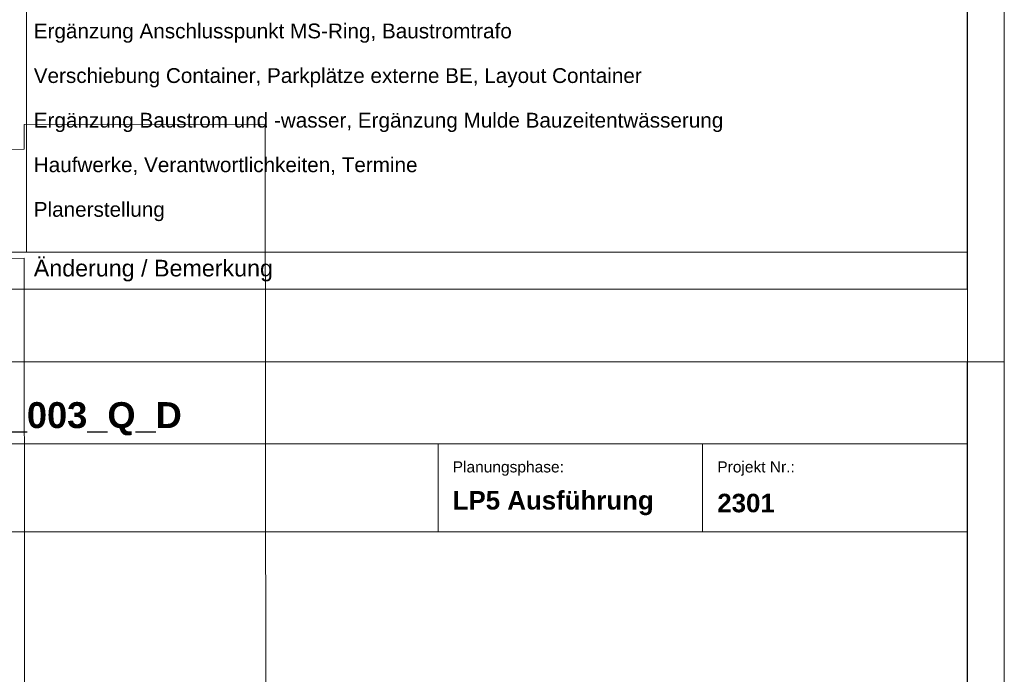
# Model space of a CAD drawing. Header units: metres. Extents: x -5203299 to 2078834, y 245743 to 5816291.
# Tile 222 of 256: x 366786 to 366853, y 5814040 to 5814084. Entities that reach past the tile are written whole.
import ezdxf

# ---------------------------------------------------------------- set-up
doc = ezdxf.new("R2010")
doc.units = ezdxf.units.M
doc.header["$LTSCALE"] = 0.5
doc.linetypes.add('ISO-02 Strichlinie', pattern=[3.81, 3.048, -0.762])
for name, color, linetype, lineweight in [('70 -74 Zeichnungsblatt- 4 Plankopf Linie', 7, 'Continuous', 13), ('70 -74 Zeichnungsblatt- 5 Plankopf Text', 7, 'Continuous', 18), ('99.03_ALKIS (Januar 2020)-Gebäude', 7, 'Continuous', 9), ('Keine', 7, 'Continuous', 9)]:
    doc.layers.add(name, color=color, linetype=linetype, lineweight=lineweight)
doc.styles.add('Arial', font='arial.ttf')
doc.styles.add('Arial (bold)', font='arialbd.ttf')
doc.styles.add('Helvetica', font='txt')

# ---------------------------------------------------------------- blocks, each defined once
blk = doc.blocks.new('_23-07-06_Massenplan_TB_Weiterführende Schule (3D)')
at = {"layer": '99.03_ALKIS (Januar 2020)-Gebäude', "flags": 128}
blk.add_lwpolyline([(185.491, -140.236), (117.873, -140.312), (117.867, -137.695), (109.873, -137.701), (109.992, -210.381), (93.572, -210.439), (93.496, -146.103), (62.736, -146.148), (62.694, -129.712), (93.457, -129.676), (93.445, -128.654), (109.86, -128.641), (109.876, -130.324), (117.855, -130.334), (117.842, -123.626), (185.474, -123.555), (185.486, -130.264), (193.486, -130.245), (193.482, -128.568), (209.868, -128.533), (209.965, -210.266), (193.538, -210.304), (193.478, -137.666), (185.497, -137.678)], close=True, dxfattribs=at)
blk = doc.blocks.new('Gruppe-1127')
at = {"layer": '70 -74 Zeichnungsblatt- 4 Plankopf Linie'}
for p, q in [((0.58945, 0.4155), (0.58945, -0.11361)), ((0.46145, -0.10861), (0.46145, 0.03998)), ((0.58945, -0.10861), (0.40945, -0.10861)), ((0.58945, -0.11361), (0.40945, -0.11361)), ((0.58945, -0.1235), (0.40945, -0.1235)), ((0.58945, -0.1235), (0.58945, -0.4155)), ((0.58945, -0.13466), (0.40945, -0.13466)), ((0.58945, -0.14666), (0.40945, -0.14666))]:
    blk.add_line(p, q, dxfattribs=at)
at = {"layer": '70 -74 Zeichnungsblatt- 4 Plankopf Linie', "lineweight": 13, "transparency": 33554687}
for p, q in [((0.51745, -0.14666), (0.51745, -0.13466)), ((0.55345, -0.14666), (0.55345, -0.13466))]:
    blk.add_line(p, q, dxfattribs=at)
at = {"layer": '70 -74 Zeichnungsblatt- 5 Plankopf Text'}
for s, insert, char_height, width, attachment_point, line_spacing_factor, style in [('Änderung / Bemerkung', (0.46245, -0.11111), 0.0022655, 0.126, 4, 0.970891, 'Arial'), ('KRA_ARC_5_BE_00_003_Q_D', (0.41145, -0.129), 0.0035241, 0.1612116, 1, 0.996218, 'Arial (bold)')]:
    blk.add_mtext(s, dxfattribs=dict(at, insert=insert, char_height=char_height, width=width, attachment_point=attachment_point, line_spacing_factor=line_spacing_factor, style=style))
for s, insert, char_height, attachment_point, line_spacing_factor, style in [('Planungsphase:', (0.51945, -0.13705), 0.0015105, 1, 0.970891, 'Arial'), ('Projekt Nr.:', (0.55545, -0.13705), 0.0015105, 1, 0.970891, 'Arial'), ('LP5 Ausführung', (0.51945, -0.14274), 0.0025172, 4, 0.996218, 'Arial (bold)'), ('2301', (0.55545, -0.14274), 0.002517, 4, 0.996218, 'Arial (bold)')]:
    blk.add_mtext(s, dxfattribs=dict(at, insert=insert, char_height=char_height, attachment_point=attachment_point, line_spacing_factor=line_spacing_factor, style=style))
blk = doc.blocks.new('Plankopf')
at = {"layer": '70 -74 Zeichnungsblatt- 4 Plankopf Linie', "color": 7, "transparency": 33554687}
blk.add_blockref('Gruppe-1127', (0, 0), dxfattribs=at)
at = {"layer": '70 -74 Zeichnungsblatt- 4 Plankopf Linie', "color": 0, "flags": 1}
for tag in ['Approval', 'Approval', 'Approval', 'Approval', 'Approval', 'AR_Genehmigt_-_Datum', 'Auto_Generate_Page_Number', 'Auto_Total_Num_Sheets', 'Auftraggeber', 'Auftraggeber_Zusatz_-1-', 'Auftraggeber_Zusatz_-2-', 'Architekt', 'Architekt_Zusatz_-1-', 'Architekt_Zusatz_-2-', 'Approval', 'Current_Plot_Date', 'Scale', 'Sheet_Number', 'Sheet_Title', 'Teil', 'Gewerk', 'Total_Num_Sheets', 'Tragwerksplanung', 'Tragwerksplanung_Zusatz_-1-', 'Tragwerksplanung_Zusatz_-2-', 'Geschäftszeichen', 'Zone', 'Zone', 'Zone', 'Zone', 'Zone', 'Status', 'TGA', 'TGA_Zusatz_-1-', 'TGA_Zusatz_-2-', 'Zone', 'Number', 'Publish_Date', 'Number', 'Publish_Date', 'Number', 'Publish_Date', 'Number', 'Publish_Date', 'Number', 'Publish_Date', 'Planungsgrundlagen', 'Plot_Date_Format', 'BH_Genehmigt_-_Datum', 'Papiermaße', 'Ebene', 'Page_Number', 'Plannummer_Fachplaner', 'File_Name', 'File_Name_Include_Path', 'Projektname_Zusatz', 'Project_Address', 'Landschaftsarchitekt', 'Landschaftsarchitekten_Zusatz-1-', 'Landschaftsarchitekten_Zusatz_-2-', 'Höhe_üNHN', 'Leistungsphase', 'Number', 'Publish_Date', 'Recipients', 'Recipients', 'Recipients', 'Recipients', 'Recipients', 'Project_Date', 'Project_ID', 'Project_Name', 'Recipients', 'Date', 'Note', 'Date', 'Note', 'Date', 'Note', 'Date', 'Note', 'Date', 'Note', 'Format', 'Date', 'Date', 'Note']:
    blk.add_attdef(tag, (-0.5945, -0.4205), '', height=0.00018, dxfattribs=at)
at = {"layer": '70 -74 Zeichnungsblatt- 4 Plankopf Linie', "color": 7, "linetype": 'ISO-02 Strichlinie', "lineweight": 5, "transparency": 33554687}
blk.add_line((0.5945, -0.1235), (0.5895, -0.1235), dxfattribs=at)
at = {"layer": '70 -74 Zeichnungsblatt- 4 Plankopf Linie', "transparency": 33554687, "flags": 128}
for points in [[(-0.5945, 0.4205), (0.5945, 0.4205), (0.5945, -0.4205), (-0.5945, -0.4205)], [(-0.5745, -0.4155), (-0.5745, 0.4155), (0.5895, 0.4155), (0.5895, -0.4155)]]:
    blk.add_lwpolyline(points, close=True, dxfattribs=at)
at = {"layer": '70 -74 Zeichnungsblatt- 5 Plankopf Text', "char_height": 0.0020138, "width": 0.126, "attachment_point": 1, "line_spacing_factor": 0.970891, "style": 'Helvetica'}
for s, insert in [('Ergänzung Anschlusspunkt MS-Ring, Baustromtrafo', (0.46245, -0.0775)), ('Verschiebung Container, Parkplätze externe BE, Layout Container', (0.46245, -0.08357)), ('Ergänzung Baustrom und -wasser, Ergänzung Mulde Bauzeitentwässerung', (0.46245, -0.08964)), ('Haufwerke, Verantwortlichkeiten, Termine', (0.46245, -0.0957)), ('Planerstellung', (0.46245, -0.10177))]:
    blk.add_mtext(s, dxfattribs=dict(at, insert=insert))

msp = doc.modelspace()

# ---------------------------------------------------------------- block references
at = {"layer": 'Keine', "color": 1}
msp.add_blockref('_23-07-06_Massenplan_TB_Weiterführende Schule (3D)', (366592.803, 5814205.708), dxfattribs=at)

# ---------------------------------------------------------------- next in the draw order: block references
at = {"layer": '70 -74 Zeichnungsblatt- 4 Plankopf Linie', "xscale": 500, "yscale": 500, "zscale": 500}
msp.add_blockref('Plankopf', (366555.71, 5814122.76), dxfattribs=at)

doc.saveas('drawing.dxf')
